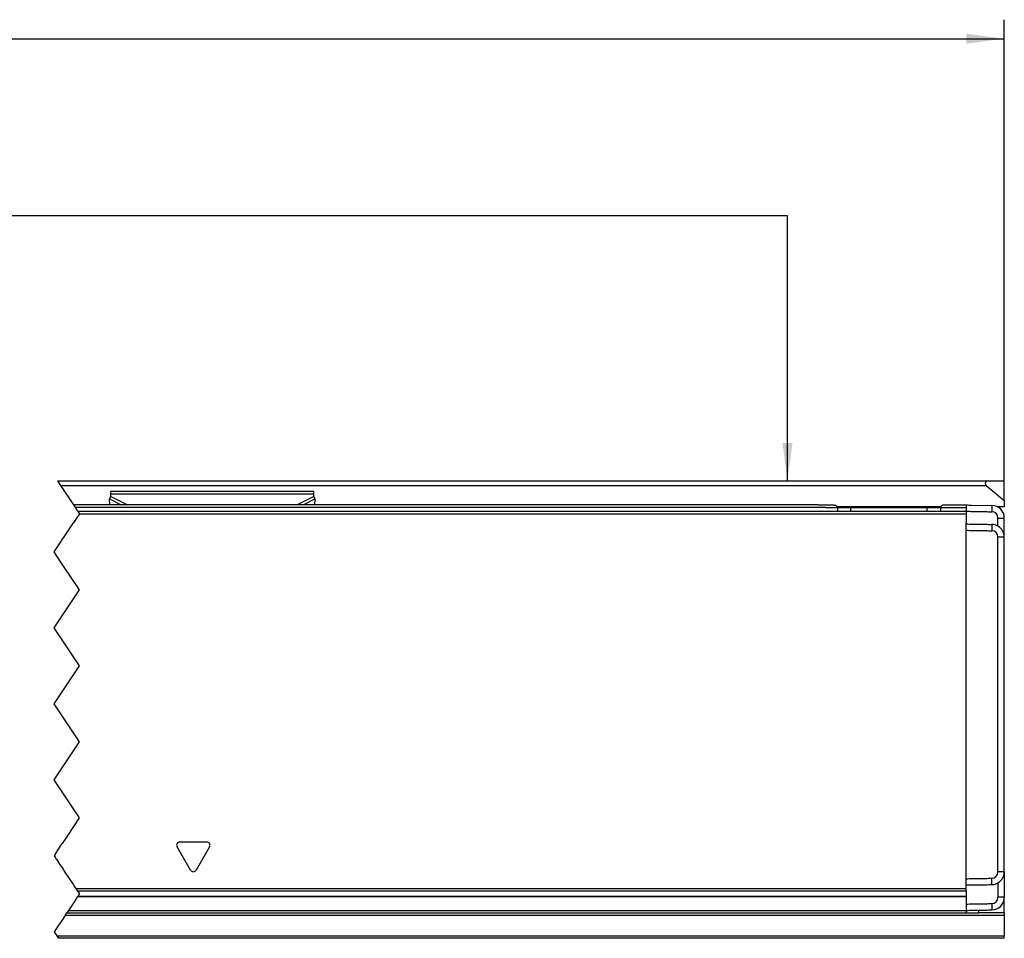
# Model space of a CAD drawing. Header units: millimetres. Extents: x -418 to 2750, y -1084 to 1393.
# Tile 25 of 74: x 323 to 375, y 27 to 75. Entities that reach past the tile are written whole.
import ezdxf

# ---------------------------------------------------------------- set-up
doc = ezdxf.new("R2010")
doc.units = ezdxf.units.MM
doc.linetypes.add('DOT_CENTER', pattern=[14, 12, -1, 0, -1])
doc.layers.add('1', color=7, linetype='Continuous')
doc.styles.add('CONVERTER_12', font='txt.shx', dxfattribs={"width": 0.9})
doc.dimstyles.new('ME10_DIM_25', dxfattribs={"dimtxt": 3, "dimasz": 3, "dimexe": 1.5, "dimexo": 1.5, "dimgap": 1.5, "dimtad": 1, "dimdsep": 46, "dimtxsty": 'CONVERTER_12', "dimsah": 1, "dimcen": 0.09, "dimclrd": 2, "dimclre": 2, "dimclrt": 2, "dimadec": 0, "dimazin": 0, "dimtol": 1, "dimtp": 0.4, "dimtm": 0.4, "dimtfac": 0.75, "dimtdec": 0, "dimtix": 1, "dimtmove": 0, "dimatfit": 3, "dimfxl": 1, "dimtolj": 1, "dimtzin": 0, "dimarcsym": 0})
doc.dimstyles.get("Standard").update_dxf_attribs({"dimtxt": 0.18, "dimasz": 0.18, "dimexe": 0.18, "dimexo": 0.0625, "dimgap": 0.09, "dimtad": 0, "dimtih": 1, "dimtoh": 1, "dimdec": 4, "dimzin": 0, "dimdsep": 46, "dimtxsty": 'Standard', "dimcen": 0.09, "dimadec": 0, "dimazin": 0, "dimtfac": 1, "dimtdec": 4, "dimtofl": 0, "dimtmove": 0, "dimatfit": 3, "dimfxl": 1, "dimtolj": 1, "dimtzin": 0, "dimarcsym": 0})

# ---------------------------------------------------------------- blocks, each defined once
blk = doc.blocks.new('REGLA_SV2-2040__22', base_point=(-493.085, 42.373))
at = {"color": 2, "linetype": 'DOT_CENTER'}
for p, q in [((488.46, 74.577), (488.566, 74.419)), ((488.566, 74.419), (488.594, 74.377)), ((488.594, 74.377), (488.73, 74.173)), ((488.929, 73.875), (488.594, 73.373)), ((488.73, 74.173), (488.789, 74.084)), ((488.789, 74.084), (488.798, 74.072)), ((488.798, 74.072), (488.929, 73.875)), ((487.727, 72.073), (488.454, 73.163)), ((488.454, 73.163), (488.462, 73.175)), ((488.594, 73.373), (488.462, 73.175)), ((486.929, 70.875), (487.46, 71.673)), ((487.46, 71.673), (487.594, 71.873)), ((487.594, 71.873), (487.727, 72.073)), ((487.464, 70.073), (486.929, 70.875)), ((487.73, 69.673), (487.464, 70.073)), ((488.929, 67.875), (487.73, 69.673)), ((486.929, 64.875), (488.929, 67.875)), ((488.929, 61.875), (486.929, 64.875)), ((486.929, 58.875), (488.929, 61.875)), ((488.929, 55.875), (486.929, 58.875)), ((486.929, 52.875), (488.929, 55.875)), ((488.929, 49.875), (486.929, 52.875)), ((487.973, 48.442), (488.929, 49.875)), ((487.865, 48.279), (487.574, 47.843)), ((487.954, 48.414), (487.865, 48.279)), ((487.973, 48.442), (487.954, 48.414)), ((487.177, 47.247), (487.574, 47.843)), ((487.008, 46.994), (486.929, 46.875)), ((486.929, 46.875), (487.034, 46.717)), ((487.008, 46.994), (487.06, 47.073)), ((487.064, 46.673), (487.034, 46.717)), ((487.06, 47.073), (487.147, 47.202)), ((487.104, 46.612), (487.064, 46.673)), ((487.147, 47.202), (487.177, 47.247)), ((487.104, 46.612), (487.357, 46.232)), ((487.357, 46.232), (487.437, 46.113)), ((487.437, 46.113), (487.454, 46.088)), ((487.454, 46.088), (487.462, 46.075)), ((487.462, 46.075), (487.471, 46.062)), ((487.471, 46.062), (487.553, 45.938)), ((487.553, 45.938), (487.581, 45.896)), ((487.581, 45.896), (487.634, 45.817)), ((487.67, 45.763), (487.634, 45.817)), ((487.67, 45.763), (488.216, 44.944)), ((488.216, 44.944), (488.273, 44.858)), ((488.273, 44.858), (488.456, 44.584)), ((488.456, 44.584), (488.565, 44.421)), ((488.565, 44.421), (488.636, 44.315)), ((488.636, 44.315), (488.661, 44.276)), ((488.661, 44.276), (488.67, 44.263)), ((488.786, 43.66), (488.669, 43.486)), ((488.67, 44.263), (488.777, 44.103)), ((488.777, 44.103), (488.791, 44.082)), ((488.803, 43.687), (488.786, 43.66)), ((488.791, 44.082), (488.872, 43.96)), ((488.884, 43.809), (488.803, 43.687)), ((488.872, 43.96), (488.929, 43.875)), ((488.891, 43.819), (488.884, 43.809)), ((488.929, 43.875), (488.891, 43.819)), ((488.536, 43.286), (488.158, 42.719)), ((488.669, 43.486), (488.536, 43.286)), ((488.006, 42.491), (487.93, 42.377)), ((488.064, 42.577), (488.006, 42.491)), ((488.158, 42.719), (488.064, 42.577))]:
    blk.add_line(p, q, dxfattribs=at)
at = {"color": 7, "linetype": 'Continuous'}
for p, q in [((547.215, 74.577), (488.46, 74.577)), ((488.789, 74.084), (548.747, 74.084)), ((547.215, 74.577), (547.715, 74.577)), ((547.715, 74.577), (548.451, 74.577)), ((548.747, 74.377), (548.747, 74.084)), ((548.747, 74.377), (549.815, 74.377)), ((548.747, 74.084), (556.883, 74.084)), ((549.815, 74.377), (555.815, 74.377)), ((555.815, 74.377), (556.883, 74.377)), ((556.883, 74.377), (556.883, 74.084)), ((556.883, 74.084), (558.915, 74.084)), ((557.179, 74.577), (557.915, 74.577)), ((557.915, 74.577), (558.915, 74.577)), ((558.915, 74.577), (558.915, 74.377)), ((558.915, 74.377), (558.915, 74.084)), ((558.915, 74.084), (558.915, 74.072)), ((558.915, 74.072), (558.915, 73.884)), ((558.915, 73.884), (558.915, 73.175)), ((559.332, 74.57), (560.932, 74.542)), ((558.915, 73.175), (558.915, 73.163)), ((558.915, 73.077), (558.915, 73.163)), ((558.915, 72.577), (558.915, 73.077)), ((561.915, 72.042), (561.915, 73.542)), ((558.915, 45.078), (558.915, 72.577)), ((561.915, 69.673), (561.915, 72.042)), ((561.915, 47.073), (561.915, 69.673)), ((561.915, 46.873), (561.915, 47.073)), ((561.915, 45.613), (561.915, 46.873)), ((558.915, 44.584), (558.915, 45.078)), ((561.915, 45.613), (561.915, 43.613)), ((558.915, 44.276), (558.915, 44.584)), ((488.786, 43.66), (558.915, 43.66)), ((558.915, 44.103), (558.915, 44.276)), ((558.915, 44.103), (558.915, 43.687)), ((558.915, 43.687), (558.915, 43.66)), ((558.915, 43.66), (558.915, 43.078)), ((558.915, 43.078), (558.915, 42.577)), ((487.93, 42.377), (546.915, 42.373)), ((546.915, 42.373), (558.915, 42.377)), ((558.915, 42.577), (558.915, 42.377))]:
    blk.add_line(p, q, dxfattribs=at)
at = {"color": 3, "linetype": 'Continuous'}
for p, q in [((547.815, 74.377), (488.594, 74.377)), ((488.929, 73.875), (558.915, 73.884)), ((547.815, 74.377), (548.747, 74.377)), ((549.815, 74.084), (549.815, 74.377)), ((555.815, 74.084), (555.815, 74.377)), ((556.883, 74.377), (558.915, 74.377)), ((560.932, 74.342), (560.929, 74.042)), ((560.932, 74.542), (560.932, 74.342)), ((560.932, 73.042), (560.929, 72.542)), ((561.415, 73.542), (561.915, 73.542)), ((561.915, 72.042), (561.415, 72.042)), ((497.698, 45.752), (496.632, 47.601)), ((496.848, 47.976), (498.982, 47.976)), ((499.198, 47.601), (498.132, 45.752)), ((560.932, 44.613), (560.929, 45.113)), ((561.915, 45.613), (561.415, 45.613)), ((558.915, 44.276), (488.661, 44.276)), ((558.915, 44.103), (488.777, 44.103)), ((488.803, 43.687), (558.915, 43.687)), ((561.915, 43.613), (561.415, 43.613)), ((560.929, 43.113), (560.932, 42.613)), ((488.064, 42.577), (558.915, 42.577))]:
    blk.add_line(p, q, dxfattribs=at)
at = {"color": 7, "linetype": 'Continuous'}
for centre, radius, start, end in [((560.916, 73.543), 0.499, 359.9425, 88.43242), ((560.916, 73.543), 0.999, 359.96919, 89.03081), ((560.915, 72.042), 1, 59.99496, 89), ((560.915, 72.042), 0.5, 0.00411, 88.37121), ((560.915, 72.042), 1, 360, 59.99496), ((560.915, 45.613), 0.5, 271.62879, 359.99589), ((560.915, 45.613), 1, 300.00504, 360), ((560.915, 45.613), 1, 271, 300.00504), ((560.915, 43.613), 0.5, 271.62924, 359.9961), ((560.915, 43.613), 1, 271, 360)]:
    blk.add_arc(centre, radius, start, end, dxfattribs=at)
at = {"color": 3, "linetype": 'Continuous'}
for centre, start, end in [((496.848, 47.726), 90, 210), ((498.982, 47.726), 330, 90), ((497.915, 45.877), 210, 330)]:
    blk.add_arc(centre, 0.25, start, end, dxfattribs=at)
at = {"color": 7, "linetype": 'Continuous'}
for points, knots in [([(548.451, 74.577), (548.482, 74.575), (548.542, 74.57), (548.631, 74.532), (548.718, 74.476), (548.738, 74.409), (548.747, 74.377)], [0, 0, 0, 0, 0.090928, 0.1806192, 0.2896018, 0.3846964, 0.3846964, 0.3846964, 0.3846964]), ([(557.179, 74.577), (557.148, 74.575), (557.088, 74.57), (556.999, 74.532), (556.912, 74.476), (556.892, 74.409), (556.883, 74.377)], [0, 0, 0, 0, 0.0909075, 0.1805795, 0.289584, 0.3846956, 0.3846956, 0.3846956, 0.3846956]), ([(558.915, 74.084), (559.082, 74.079), (559.415, 74.068), (559.918, 74.06), (560.423, 74.051), (560.761, 74.045), (560.929, 74.042)], [0, 0, 0, 0, 0.500205, 1.000297, 1.508699, 2.014695, 2.014695, 2.014695, 2.014695]), ([(558.915, 73.077), (559.082, 73.075), (559.415, 73.069), (559.918, 73.06), (560.424, 73.051), (560.763, 73.045), (560.932, 73.042)], [0, 0, 0, 0, 0.500077, 1.000155, 1.508957, 2.01776, 2.01776, 2.01776, 2.01776]), ([(561.415, 72.908), (561.415, 73.014), (561.415, 73.225), (561.415, 73.437), (561.415, 73.542)], [0, 0, 0, 0, 0.3170095, 0.6340198, 0.6340198, 0.6340198, 0.6340198]), ([(558.915, 72.577), (559.082, 72.575), (559.415, 72.569), (559.918, 72.56), (560.423, 72.551), (560.761, 72.545), (560.929, 72.542)], [0, 0, 0, 0, 0.500077, 1.000155, 1.508556, 2.014553, 2.014553, 2.014553, 2.014553]), ([(561.415, 45.613), (561.415, 47.815), (561.415, 52.22), (561.415, 58.827), (561.415, 65.435), (561.415, 69.84), (561.415, 72.042)], [0, 0, 0, 0, 6.607471, 13.21494, 19.822409, 26.42988, 26.42988, 26.42988, 26.42988]), ([(558.915, 45.078), (559.082, 45.08), (559.415, 45.086), (559.918, 45.095), (560.423, 45.104), (560.761, 45.11), (560.929, 45.113)], [0, 0, 0, 0, 0.500077, 1.000155, 1.508556, 2.014553, 2.014553, 2.014553, 2.014553]), ([(558.915, 44.584), (559.082, 44.585), (559.415, 44.586), (559.918, 44.595), (560.424, 44.604), (560.763, 44.61), (560.932, 44.613)], [0, 0, 0, 0, 0.50001, 1.000073, 1.508876, 2.017678, 2.017678, 2.017678, 2.017678]), ([(561.415, 44.747), (561.415, 44.724), (561.415, 44.68), (561.415, 44.468), (561.415, 44.113), (561.415, 43.779), (561.415, 43.613)], [0, 0, 0, 0, 0.067009, 0.134019, 0.634019, 1.13402, 1.13402, 1.13402, 1.13402]), ([(558.915, 43.078), (559.082, 43.08), (559.415, 43.086), (559.918, 43.095), (560.423, 43.104), (560.761, 43.11), (560.929, 43.113)], [0, 0, 0, 0, 0.500077, 1.000155, 1.508557, 2.014556, 2.014556, 2.014556, 2.014556]), ([(558.915, 42.577), (559.082, 42.58), (559.415, 42.586), (559.918, 42.595), (560.424, 42.604), (560.763, 42.61), (560.932, 42.613)], [0, 0, 0, 0, 0.500077, 1.000155, 1.508957, 2.01776, 2.01776, 2.01776, 2.01776])]:
    blk.add_open_spline(points, degree=3, knots=knots, dxfattribs=at)
blk.add_open_spline([(558.915, 74.577), (558.985, 74.576), (559.124, 74.574), (559.263, 74.571), (559.332, 74.57)], degree=3, dxfattribs=at)
blk = doc.blocks.new('SOPORTE_SV2__23', base_point=(-493.085, 40.373))
at = {"color": 7, "linetype": 'Continuous'}
for p, q in [((487.197, 76.473), (560.615, 76.473)), ((560.615, 76.473), (561.915, 76.473)), ((561.915, 74.921), (561.915, 76.473)), ((491.415, 75.43), (491.415, 75.647)), ((507.415, 75.647), (491.415, 75.647)), ((491.415, 75.256), (491.415, 75.43)), ((507.415, 75.43), (507.415, 75.647)), ((507.415, 75.256), (507.415, 75.43)), ((560.487, 76.119), (561.915, 74.921)), ((491.306, 75.05), (491.415, 75.256)), ((491.319, 74.577), (491.306, 75.05)), ((507.524, 75.05), (507.415, 75.256)), ((507.511, 74.577), (507.524, 75.05)), ((561.915, 74.921), (561.915, 74.419)), ((556.891, 74.419), (548.739, 74.419)), ((561.915, 74.419), (561.396, 74.419)), ((561.915, 47.073), (561.915, 69.673)), ((561.915, 46.873), (561.915, 47.073)), ((561.915, 45.613), (561.915, 46.873)), ((561.915, 45.613), (561.915, 43.613)), ((561.915, 42.373), (561.915, 43.613)), ((546.915, 42.373), (558.915, 42.377)), ((558.915, 42.377), (559.915, 42.373)), ((559.915, 42.373), (559.915, 42.595)), ((561.915, 42.373), (559.915, 42.373)), ((561.915, 42.373), (561.915, 42.173)), ((561.915, 42.173), (561.915, 40.573)), ((561.915, 40.373), (561.915, 40.573)), ((561.915, 40.373), (487.264, 40.373))]:
    blk.add_line(p, q, dxfattribs=at)
at = {"color": 2, "linetype": 'DOT_CENTER'}
for p, q in [((487.197, 76.473), (487.432, 76.119)), ((487.432, 76.119), (488.46, 74.577)), ((488.46, 74.577), (488.566, 74.419)), ((488.594, 74.377), (488.73, 74.173)), ((488.73, 74.173), (488.789, 74.084)), ((488.789, 74.084), (488.798, 74.072)), ((488.798, 74.072), (488.923, 73.884)), ((488.587, 73.363), (488.462, 73.175)), ((486.929, 70.875), (487.46, 71.673)), ((487.46, 71.673), (487.594, 71.873)), ((487.594, 71.873), (487.727, 72.073)), ((487.464, 70.073), (486.929, 70.875)), ((488.929, 67.875), (487.73, 69.673)), ((486.929, 64.875), (488.929, 67.875)), ((488.929, 61.875), (486.929, 64.875)), ((486.929, 58.875), (488.929, 61.875)), ((488.929, 55.875), (486.929, 58.875)), ((486.929, 52.875), (488.929, 55.875)), ((488.929, 49.875), (486.929, 52.875)), ((487.973, 48.442), (488.929, 49.875)), ((487.865, 48.279), (487.574, 47.843)), ((487.954, 48.414), (487.865, 48.279)), ((487.973, 48.442), (487.954, 48.414)), ((487.177, 47.247), (487.574, 47.843)), ((487.008, 46.994), (486.929, 46.875)), ((486.929, 46.875), (487.034, 46.717)), ((487.008, 46.994), (487.06, 47.073)), ((487.064, 46.673), (487.034, 46.717)), ((487.06, 47.073), (487.147, 47.202)), ((487.104, 46.612), (487.064, 46.673)), ((487.147, 47.202), (487.177, 47.247)), ((487.104, 46.612), (487.357, 46.232)), ((487.357, 46.232), (487.437, 46.113)), ((487.437, 46.113), (487.454, 46.088)), ((487.454, 46.088), (487.462, 46.075)), ((487.462, 46.075), (487.471, 46.062)), ((487.471, 46.062), (487.553, 45.938)), ((487.553, 45.938), (487.581, 45.896)), ((487.581, 45.896), (487.634, 45.817)), ((487.67, 45.763), (487.634, 45.817)), ((487.67, 45.763), (488.216, 44.944)), ((488.216, 44.944), (488.273, 44.858)), ((488.273, 44.858), (488.456, 44.584)), ((488.456, 44.584), (488.565, 44.421)), ((488.565, 44.421), (488.636, 44.315)), ((488.636, 44.315), (488.661, 44.276)), ((488.661, 44.276), (488.67, 44.263)), ((488.786, 43.66), (488.669, 43.486)), ((488.67, 44.263), (488.777, 44.103)), ((488.777, 44.103), (488.791, 44.082)), ((488.803, 43.687), (488.786, 43.66)), ((488.791, 44.082), (488.872, 43.96)), ((488.884, 43.809), (488.803, 43.687)), ((488.872, 43.96), (488.929, 43.875)), ((488.891, 43.819), (488.884, 43.809)), ((488.929, 43.875), (488.891, 43.819)), ((488.536, 43.286), (488.158, 42.719)), ((488.669, 43.486), (488.536, 43.286)), ((487.794, 42.173), (486.929, 40.875)), ((487.794, 42.173), (487.93, 42.377)), ((488.064, 42.577), (488.006, 42.491)), ((488.158, 42.719), (488.064, 42.577)), ((486.929, 40.875), (487.13, 40.573)), ((487.13, 40.573), (487.264, 40.373))]:
    blk.add_line(p, q, dxfattribs=at)
at = {"color": 3, "linetype": 'Continuous'}
for p, q in [((487.432, 76.119), (560.487, 76.119)), ((507.415, 75.43), (491.415, 75.43)), ((491.306, 75.05), (492.218, 74.577)), ((491.415, 75.256), (492.725, 74.577)), ((507.415, 75.256), (506.105, 74.577)), ((507.524, 75.05), (506.612, 74.577)), ((561.915, 42.173), (487.794, 42.173)), ((487.13, 40.573), (561.915, 40.573))]:
    blk.add_line(p, q, dxfattribs=at)
at = {"color": 7, "linetype": 'Continuous'}
blk.add_arc((560.615, 76.273), 0.2, 90, 230, dxfattribs=at)
blk = doc.blocks.new('REGLA_SV2-2040mm__24', base_point=(-493.085, 20.277))
for name, p in [('SOPORTE_SV2__23', (-493.085, 40.373)), ('REGLA_SV2-2040__22', (-493.085, 42.373))]:
    blk.add_blockref(name, p)
blk = doc.blocks.new('*D89')
at = {"layer": '1', "color": 2, "linetype": 'Continuous'}
for p, q in [((-493.085, 75.042), (-493.085, 112.88)), ((561.915, 75.042), (561.915, 112.88)), ((-493.085, 111.38), (561.915, 111.38))]:
    blk.add_line(p, q, dxfattribs=at)
at = {"layer": '1', "color": 2}
for points in [[(-490.085, 111.775), (-490.085, 110.985), (-493.085, 111.38)], [(558.915, 110.985), (558.915, 111.775), (561.915, 111.38)]]:
    blk.add_solid(points, dxfattribs=at)
at = {"layer": '1', "color": 2, "insert": (22.246, 112.88), "char_height": 3, "attachment_point": 7, "rotation": 0.00014, "line_spacing_factor": 0.60024, "style": 'CONVERTER_12'}
blk.add_mtext('\\C2;(CM+105)\\C2;\\H2.25;{\\Fgdt;`}0,4', dxfattribs=at)
blk = doc.blocks.new('Front1', base_point=(-405.585, 48.375))
at = {"layer": '1', "color": 2}
blk.add_solid([(544.407, 79.473), (545.197, 79.473), (544.802, 76.473)], dxfattribs=at)
blk.add_blockref('REGLA_SV2-2040mm__24', (-493.085, 20.277))
at = {"layer": '1'}
dim = blk.add_linear_dim(base=(-493.085, 111.38), p1=(561.915, 73.542), p2=(-493.085, 73.542), text='(CM+105)', dimstyle='ME10_DIM_25', dxfattribs=at)
dim.commit()
dim.dimension.update_dxf_attribs({"geometry": '*D89', "text_midpoint": (34.415, 114.38), "text_rotation": 0.00014})
at = {"layer": '1', "color": 2, "linetype": 'Continuous', "has_arrowhead": 0}
blk.add_leader([(544.802, 76.473), (544.802, 97.397), (38.742, 97.397)], dimstyle='Standard', dxfattribs=at)

msp = doc.modelspace()

# ---------------------------------------------------------------- block references
at = {"xscale": 0.66666666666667, "yscale": 0.66666666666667, "zscale": 0.66666666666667}
msp.add_blockref('Front1', (-270.39, 32.25), dxfattribs=at)

doc.saveas('drawing.dxf')
